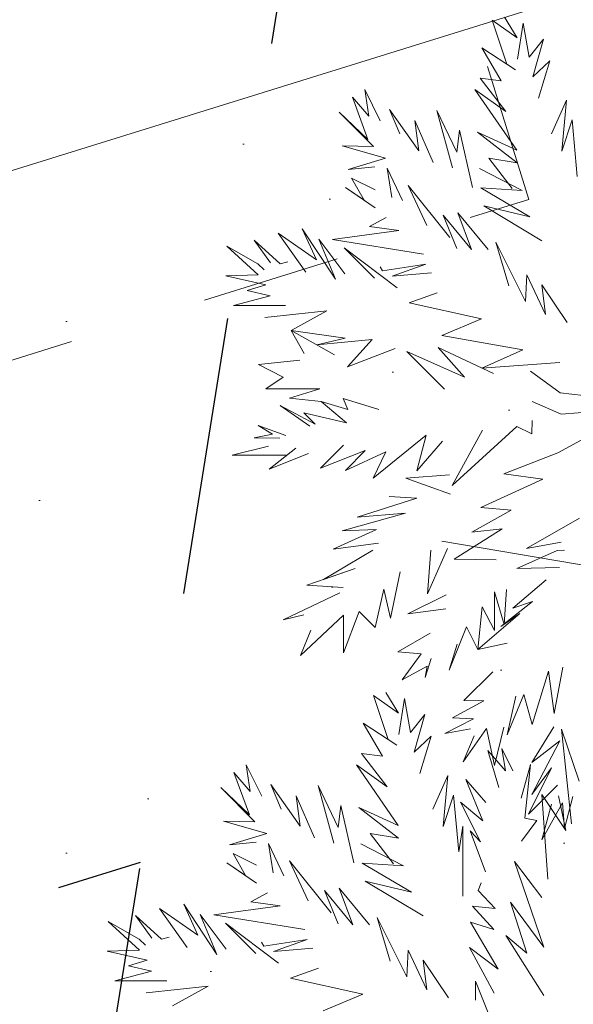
# Model space of a CAD drawing. Header units: millimetres. Extents: x 6487905018 to 6488192500, y 5882180700 to 5882375224.
# Tile 117 of 256: x 6488050880 to 6488051874, y 5882242171 to 5882243939. Entities that reach past the tile are written whole.
import ezdxf
from ezdxf.xclip import XClip

# ---------------------------------------------------------------- set-up
doc = ezdxf.new("R2010")
doc.units = ezdxf.units.MM
doc.header["$MEASUREMENT"] = 0
doc.header["$XCLIPFRAME"] = 2
for name, pattern in [('2X1', [1000, 500, -500]), ('Dashed', [600, 300, -300]), ('Przer. długie kreski', [500, 250, -250]), ('Przerywana', [2400, 1200, -1200]), ('Wipeout_Contour', [1000, 0, -1000])]:
    doc.linetypes.add(name, pattern=pattern)
for name, color, linetype, lineweight in [('0 rury osłonowe_Nr_pióra__33', 180, 'Continuous', 13), ('drzewa_Nr_pióra__154', 94, 'Continuous', 5), ('IE_Nr_pióra__114', 12, 'Continuous', 30), ('teren zielony_Nr_pióra__157', 93, 'Continuous', 0), ('Wymiarowanie_Nr_pióra__1', 7, 'Continuous', 0), ('Zamość 06.10._2_przewod_telekomunikacyjny__linia__Nr_pióra__30', 7, 'Continuous', 5), ('ZBIORNIK_Nr_pióra__81', 182, 'Continuous', 5)]:
    doc.layers.add(name, color=color, linetype=linetype, lineweight=lineweight)
for name, color, linetype in [('Mapa cyfrowa', 7, 'Continuous'), ('Wymiarowanie', 7, 'Continuous'), ('Zamość 06.10._2_Mapa cyfrowa', 7, 'Continuous')]:
    doc.layers.add(name, color=color, linetype=linetype)
doc.styles.add('GENERATED_STYLE_2', font='txt')
doc.dimstyles.new('GENERATED_STYLE__1', dxfattribs={"dimtxt": 750, "dimasz": 570, "dimexe": 0.18, "dimexo": 0, "dimgap": 0.09, "dimtad": 1, "dimlfac": 0.001, "dimzin": 0, "dimdsep": 46, "dimtxsty": 'GENERATED_STYLE_2', "dimblk": 'ARROWHEAD_11', "dimblk1": 'ARROWHEAD_11', "dimblk2": 'ARROWHEAD_11', "dimcen": 0.09, "dimclrd": 7, "dimclre": 7, "dimclrt": 7, "dimazin": 0, "dimtfac": 1, "dimtdec": 4, "dimtmove": 2, "dimatfit": 3, "dimfxl": 0, "dimtolj": 1, "dimtzin": 0, "dimarcsym": 0})

# ---------------------------------------------------------------- blocks, each defined once
blk = doc.blocks.new('Rysunek_1_2')
at = {"color": 254, "linetype": 'Wipeout_Contour', "lineweight": 0, "ltscale": 70061284114.24681}
blk.add_wipeout([(6487915525.867126, 5882181505.900702), (6488146644.289524, 5882181505.900702), (6488146644.289524, 5882373115.540435), (6488107628.768834, 5882373115.540435), (6488107628.768834, 5882320263.490532), (6488101226.436201, 5882320263.490532), (6488101226.436201, 5882373115.540435), (6487915525.867126, 5882373115.540435)], dxfattribs=at).dxf.layer = 'Zamość 06.10._2_Mapa cyfrowa'
at = {"layer": 'Zamość 06.10._2_przewod_telekomunikacyjny__linia__Nr_pióra__30', "linetype": 'Continuous', "flags": 128}
blk.add_lwpolyline([(6487979124.220844, 5882181505.900702), (6487984540, 5882184260), (6487981120, 5882190050), (6487977160, 5882201820), (6487973650.000001, 5882219670), (6488058820.000001, 5882246140), (6488075370, 5882251420), (6488098590.494104, 5882257262.406148)], dxfattribs=at)
blk = doc.blocks.new('*D75', base_point=(6488045394.921593, 5882250647.102998))
at = {"layer": 'Wymiarowanie_Nr_pióra__1', "linetype": 'Continuous'}
for points in [[(6488060230.552193, 5882248902.391357), (6488060219.134123, 5882248959.793873), (6488060186.61821, 5882249008.457375), (6488060137.954707, 5882249040.973288), (6488060080.552193, 5882249052.391357), (6488060023.149677, 5882249040.973288), (6488059974.486176, 5882249008.457375), (6488059941.970263, 5882248959.793873), (6488059930.552193, 5882248902.391357), (6488059941.970263, 5882248844.988843), (6488059974.486176, 5882248796.32534), (6488060023.149677, 5882248763.809427), (6488060080.552193, 5882248752.391357), (6488060137.954707, 5882248763.809427), (6488060186.61821, 5882248796.32534), (6488060219.134123, 5882248844.988843)], [(6488059031.653335, 5882241782.627208), (6488059020.235264, 5882241840.029723), (6488058987.719352, 5882241888.693226), (6488058939.055849, 5882241921.209138), (6488058881.653335, 5882241932.627208), (6488058824.250819, 5882241921.209138), (6488058775.587317, 5882241888.693226), (6488058743.071404, 5882241840.029723), (6488058731.653335, 5882241782.627208), (6488058743.071404, 5882241725.224693), (6488058775.587317, 5882241676.561191), (6488058824.250819, 5882241644.045279), (6488058881.653335, 5882241632.627208), (6488058939.055849, 5882241644.045279), (6488058987.719352, 5882241676.561191), (6488059020.235264, 5882241725.224693)]]:
    blk.add_hatch(color=256, dxfattribs=at).paths.add_polyline_path(points)
for p, q in [((6488060130.367934, 5882249198.226433), (6488060105.460064, 5882249050.308895)), ((6488059525.861426, 5882248995.795874), (6488059932.634655, 5882248927.299229)), ((6488060228.46973, 5882248877.483486), (6488060635.242959, 5882248808.986841)), ((6488060055.644321, 5882248754.47382), (6488058906.561206, 5882241930.544745))]:
    blk.add_line(p, q, dxfattribs=at)
blk.add_circle((6488060080.552193, 5882248902.391357), 150, dxfattribs=at)
at = {"layer": 'Wymiarowanie_Nr_pióra__1', "insert": (6488059329.541573, 5882245345.779008), "char_height": 750, "attachment_point": 7, "rotation": 80.441619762, "style": 'GENERATED_STYLE_2'}
blk.add_mtext('\\A1;{\\fArial|b1|i0|c238|p38;7,22}', dxfattribs=at)
blk = doc.blocks.new('ARROWHEAD_11')
at = {"color": 0, "linetype": 'Continuous', "lineweight": 0}
blk.add_line((0, 0), (-1, 0), dxfattribs=at)
at = {"color": 0, "linetype": 'Continuous', "lineweight": 0, "const_width": 0.25, "flags": 128}
blk.add_lwpolyline([(-0.125, 0, 1), (0.125, 0, 1)], format="xyb", close=True, dxfattribs=at)
blk = doc.blocks.new('*D76', base_point=(6488045394.921593, 5882250647.102998))
at = {"layer": 'Wymiarowanie_Nr_pióra__1', "linetype": 'Continuous'}
for points in [[(6488059031.653335, 5882241782.627208), (6488059020.235264, 5882241840.029723), (6488058987.719352, 5882241888.693226), (6488058939.055849, 5882241921.209138), (6488058881.653335, 5882241932.627208), (6488058824.250819, 5882241921.209138), (6488058775.587317, 5882241888.693226), (6488058743.071404, 5882241840.029723), (6488058731.653335, 5882241782.627208), (6488058743.071404, 5882241725.224693), (6488058775.587317, 5882241676.561191), (6488058824.250819, 5882241644.045279), (6488058881.653335, 5882241632.627208), (6488058939.055849, 5882241644.045279), (6488058987.719352, 5882241676.561191), (6488059020.235264, 5882241725.224693)], [(6488056482.518495, 5882226644.370366), (6488056471.100425, 5882226701.772881), (6488056438.584512, 5882226750.436383), (6488056389.92101, 5882226782.952296), (6488056332.518495, 5882226794.370366), (6488056275.11598, 5882226782.952296), (6488056226.452477, 5882226750.436383), (6488056193.936564, 5882226701.772881), (6488056182.518495, 5882226644.370366), (6488056193.936564, 5882226586.967852), (6488056226.452477, 5882226538.304349), (6488056275.11598, 5882226505.788436), (6488056332.518495, 5882226494.370366), (6488056389.92101, 5882226505.788436), (6488056438.584512, 5882226538.304349), (6488056471.100425, 5882226586.967852)]]:
    blk.add_hatch(color=256, dxfattribs=at).paths.add_polyline_path(points)
for p, q in [((6488058326.962568, 5882241876.031725), (6488058733.735797, 5882241807.535079)), ((6488059029.570872, 5882241757.719337), (6488059436.344101, 5882241689.222692)), ((6488058856.745463, 5882241634.70967), (6488056357.426366, 5882226792.287904)), ((6488055777.827728, 5882226737.774882), (6488056184.600957, 5882226669.278237)), ((6488056480.436032, 5882226619.462495), (6488056887.209261, 5882226550.96585)), ((6488056307.610623, 5882226496.452828), (6488056282.702753, 5882226348.535291))]:
    blk.add_line(p, q, dxfattribs=at)
for centre in [(6488058881.653335, 5882241782.627208), (6488056332.518495, 5882226644.370366)]:
    blk.add_circle(centre, 150, dxfattribs=at)
at = {"layer": 'Wymiarowanie_Nr_pióra__1', "insert": (6488057604.051624, 5882235098.808304), "char_height": 750, "attachment_point": 7, "rotation": 80.441619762, "style": 'GENERATED_STYLE_2'}
blk.add_mtext('\\A1;{\\fArial|b1|i0|c238|p38;15,35}', dxfattribs=at)

msp = doc.modelspace()

# ---------------------------------------------------------------- block references
at = {"layer": 'Mapa cyfrowa', "color": 22, "linetype": 'Continuous', "lineweight": 5}
ref = msp.add_blockref('Rysunek_1_2', (0, 0), dxfattribs=at)
XClip(ref).set_block_clipping_path([(6487915525.8671264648, 5882181505.9007024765), (6488146644.2895231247, 5882181505.9007024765), (6488146644.2895231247, 5882373115.5404348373), (6488107628.7688331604, 5882373115.5404348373), (6488107628.7688331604, 5882320263.4905319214), (6488101226.4362001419, 5882320263.4905319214), (6488101226.4362001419, 5882373115.5404348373), (6487915525.8671264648, 5882373115.5404348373)])

# ---------------------------------------------------------------- next in the draw order: hatches: boundary and pattern name
at = {"layer": 'teren zielony_Nr_pióra__157', "linetype": 'Continuous'}
h = msp.add_hatch(dxfattribs=at)
h.set_pattern_fill('płyty_kamienne', color=256, style=0, pattern_type=2)
h.set_pattern_definition([(45, (6488045394.9, 5882252147.1), (-477.297, 477.297), [0, -450, 0, -675]), (110, (6488046894.9, 5882252147.1), (634.293, 230.864), [0, -330, 0, -570])])
h.paths.add_polyline_path([(6488047566.699059, 5882255932.5327), (6488045555.029326, 5882243354.950158), (6488046140.947524, 5882232527.375745, 0.2070569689), (6488048206.599371, 5882228254.370432, 0.0243137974), (6488049407.91275, 5882227454.239101, 0.0023663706), (6488049528.889167, 5882227382.669014), (6488050419.958063, 5882227639.987889), (6488050422.409745, 5882227655.31354), (6488050730.000001, 5882229610.000001), (6488051058.251553, 5882231630.009551), (6488051118.989788, 5882232009.688929), (6488053911.431513, 5882249465.456784), (6488055989.23284, 5882262453.952582), (6488056194.365236, 5882263736.503895), (6488052143.069927, 5882263733.65154), (6488050824.942152, 5882255492.308228, 0.0532631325)])

# ---------------------------------------------------------------- next in the draw order: linework, layer by layer
at = {"layer": '0 rury osłonowe_Nr_pióra__33', "linetype": 'Przer. długie kreski', "flags": 128}
for points in [[(6488051794.391879, 5882243616.175745), (6488051601.480252, 5882244236.889129)], [(6487976726.050961, 5882220285.672234), (6488051794.391879, 5882243616.175745)]]:
    msp.add_lwpolyline(points, dxfattribs=at)
at = {"layer": 'drzewa_Nr_pióra__154', "linetype": 'Continuous'}
for p, q in [((6488051755.034139, 5882243859.156638), (6488051728.789468, 5882243937.817929)), ((6488051728.789468, 5882243937.817929), (6488051773.572745, 5882243906.007877)), ((6488051773.572745, 5882243906.007877), (6488051750.787829, 5882243943.493839)), ((6488051750.787829, 5882243943.493839), (6488051773.572745, 5882243906.007877)), ((6488051774.199146, 5882243868.151797), (6488051784.318652, 5882243932.397126)), ((6488051784.318652, 5882243932.397126), (6488051795.069669, 5882243871.448705)), ((6488051795.069669, 5882243871.448705), (6488051821.000349, 5882243904.03272)), ((6488051821.000349, 5882243904.03272), (6488051801.370328, 5882243836.490589)), ((6488051744.896391, 5882243829.210843), (6488051710.237503, 5882243888.432319)), ((6488051710.237503, 5882243888.432319), (6488051770.766296, 5882243848.875295)), ((6488051801.370328, 5882243836.490589), (6488051831.92063, 5882243865.031717)), ((6488051831.92063, 5882243865.031717), (6488051812.073208, 5882243797.880003)), ((6488051753.325197, 5882243774.154383), (6488051707.117423, 5882243833.830915)), ((6488051707.117423, 5882243833.830915), (6488051744.896391, 5882243829.210843)), ((6488051507.27937, 5882243765.567212), (6488051499.632092, 5882243813.550395)), ((6488051499.632092, 5882243813.550395), (6488051527.712813, 5882243757.388952)), ((6488051772.639106, 5882243704.347589), (6488051697.757182, 5882243813.550395)), ((6488051697.757182, 5882243813.550395), (6488051753.325197, 5882243774.154383)), ((6488051505.560658, 5882243723.848884), (6488051477.791531, 5882243799.510035)), ((6488051477.791531, 5882243799.510035), (6488051507.27937, 5882243765.567212)), ((6488051835.040709, 5882243733.988351), (6488051862.141557, 5882243794.593493)), ((6488051862.141557, 5882243794.593493), (6488051853.76119, 5882243702.787549)), ((6488051515.426137, 5882243711.291957), (6488051454.059835, 5882243772.658258)), ((6488051454.059835, 5882243772.658258), (6488051505.560658, 5882243723.848884)), ((6488051562.992436, 5882243733.733861), (6488051544.297769, 5882243777.904945)), ((6488051544.297769, 5882243777.904945), (6488051596.70581, 5882243703.612466)), ((6488051657.19614, 5882243673.146788), (6488051629.115418, 5882243776.109433)), ((6488051629.115418, 5882243776.109433), (6488051665.241206, 5882243700.968099)), ((6488051596.70581, 5882243703.612466), (6488051589.921463, 5882243757.960535)), ((6488051589.921463, 5882243757.960535), (6488051622.875258, 5882243682.507029)), ((6488051853.76119, 5882243702.787549), (6488051872.196469, 5882243758.962936)), ((6488051872.196469, 5882243758.962936), (6488051881.543428, 5882243657.244124)), ((6488051665.241206, 5882243700.968099), (6488051669.676461, 5882243740.228511)), ((6488051669.676461, 5882243740.228511), (6488051693.077062, 5882243637.265866)), ((6488051773.392093, 5882243681.921267), (6488051701.979798, 5882243736.854267)), ((6488051701.979798, 5882243736.854267), (6488051772.639106, 5882243704.347589)), ((6488051536.929926, 5882243690.143124), (6488051459.07105, 5882243712.14779)), ((6488051459.07105, 5882243712.14779), (6488051515.426137, 5882243711.291957)), ((6488051469.991331, 5882243670.026708), (6488051536.929926, 5882243690.143124)), ((6488051764.713176, 5882243635.942472), (6488051722.587672, 5882243690.025621)), ((6488051722.587672, 5882243690.025621), (6488051773.392093, 5882243681.921267)), ((6488051517.606915, 5882243674.8827), (6488051469.991331, 5882243670.026708)), ((6488051548.528116, 5882243619.685621), (6488051539.720042, 5882243672.075898)), ((6488051539.720042, 5882243672.075898), (6488051567.397453, 5882243613.954815)), ((6488051782.705943, 5882243631.903713), (6488051705.782625, 5882243671.721808)), ((6488051498.569295, 5882243614.682742), (6488051476.231491, 5882243654.426307)), ((6488051476.231491, 5882243654.426307), (6488051518.227732, 5882243633.545867)), ((6488051518.295586, 5882243601.288066), (6488051465.311211, 5882243637.265866)), ((6488051465.311211, 5882243637.265866), (6488051498.569295, 5882243614.682742)), ((6488051611.316504, 5882243569.432262), (6488051577.709217, 5882243641.306774)), ((6488051577.709217, 5882243641.306774), (6488051652.651185, 5882243547.743662)), ((6488051796.535298, 5882243585.137453), (6488051708.417562, 5882243636.892143)), ((6488051708.417562, 5882243636.892143), (6488051782.705943, 5882243631.903713)), ((6488051817.880268, 5882243542.103421), (6488051713.357583, 5882243604.505024)), ((6488051713.357583, 5882243604.505024), (6488051796.535298, 5882243585.137453)), ((6488051508.217474, 5882243567.764176), (6488051538.248246, 5882243583.494581)), ((6488051691.517022, 5882243526.50302), (6488051640.542423, 5882243587.79572)), ((6488051640.542423, 5882243587.79572), (6488051664.996341, 5882243528.06306)), ((6488051721.292949, 5882243526.293111), (6488051666.951552, 5882243592.074801)), ((6488051666.951552, 5882243592.074801), (6488051691.517022, 5882243526.50302)), ((6488051413.228026, 5882243507.58261), (6488051387.621215, 5882243563.423968)), ((6488051387.621215, 5882243563.423968), (6488051446.902738, 5882243472.941644)), ((6488051441.598601, 5882243544.287477), (6488051561.128834, 5882243560.613993)), ((6488051561.128834, 5882243560.613993), (6488051508.217474, 5882243567.764176)), ((6488051330.628966, 5882243502.333614), (6488051300.988205, 5882243542.894657)), ((6488051300.988205, 5882243542.894657), (6488051347.690509, 5882243500.772733)), ((6488051393.861375, 5882243485.421965), (6488051343.940092, 5882243555.623769)), ((6488051343.940092, 5882243555.623769), (6488051413.228026, 5882243507.58261)), ((6488051446.902738, 5882243472.941644), (6488051417.261976, 5882243544.703487)), ((6488051417.261976, 5882243544.703487), (6488051464.063178, 5882243482.301885)), ((6488051605.459972, 5882243517.712891), (6488051441.598601, 5882243544.287477)), ((6488051308.033678, 5882243480.965371), (6488051251.897728, 5882243532.223167)), ((6488051251.897728, 5882243532.223167), (6488051307.882556, 5882243500.58396)), ((6488051517.104541, 5882243474.501684), (6488051462.503139, 5882243529.103087)), ((6488051462.503139, 5882243529.103087), (6488051557.665584, 5882243457.341244)), ((6488051788.239507, 5882243432.900616), (6488051735.276099, 5882243539.602029)), ((6488051735.276099, 5882243539.602029), (6488051758.598745, 5882243460.981337)), ((6488051307.882556, 5882243500.58396), (6488051318.992758, 5882243489.578632)), ((6488051347.690509, 5882243500.772733), (6488051361.542939, 5882243504.246141)), ((6488051531.536631, 5882243487.71145), (6488051527.170998, 5882243495.192289)), ((6488051527.170998, 5882243495.192289), (6488051531.536631, 5882243487.71145)), ((6488051609.336575, 5882243499.831726), (6488051531.536631, 5882243487.71145)), ((6488051549.018182, 5882243478.470373), (6488051609.336575, 5882243499.831726)), ((6488051250.337687, 5882243479.181805), (6488051308.033678, 5882243480.965371)), ((6488051321.964393, 5882243462.715903), (6488051250.337687, 5882243479.181805)), ((6488051619.838787, 5882243484.522652), (6488051549.018182, 5882243478.470373)), ((6488051790.895116, 5882243480.703935), (6488051788.239507, 5882243432.900616)), ((6488051824.120429, 5882243409.500014), (6488051790.895116, 5882243480.703935)), ((6488051288.483755, 5882243452.583063), (6488051321.964393, 5882243462.715903)), ((6488051329.865545, 5882243443.051248), (6488051288.483755, 5882243452.583063)), ((6488051863.12143, 5882243395.459654), (6488051817.536438, 5882243462.80199)), ((6488051817.536438, 5882243462.80199), (6488051824.120429, 5882243409.500014)), ((6488051263.77272, 5882243425.775835), (6488051329.865545, 5882243443.051248)), ((6488051579.719312, 5882243430.48065), (6488051629.696151, 5882243448.589243)), ((6488051357.347955, 5882243425.775835), (6488051263.77272, 5882243425.775835)), ((6488051709.45535, 5882243401.560471), (6488051579.719312, 5882243430.48065)), ((6488051431.700428, 5882243416.256532), (6488051320.539491, 5882243404.299881)), ((6488051367.340693, 5882243380.89928), (6488051431.700428, 5882243416.256532)), ((6488051638.163651, 5882243372.059052), (6488051709.45535, 5882243401.560471)), ((6488051464.447395, 5882243367.122892), (6488051367.340693, 5882243380.89928)), ((6488051391.197379, 5882243339.252673), (6488051367.340693, 5882243380.89928)), ((6488051367.340693, 5882243380.89928), (6488051445.587149, 5882243337.254935)), ((6488051413.778978, 5882243355.124565), (6488051464.447395, 5882243367.122892)), ((6488051513.139566, 5882243364.81986), (6488051413.778978, 5882243355.124565)), ((6488051468.743299, 5882243315.377596), (6488051513.139566, 5882243364.81986)), ((6488051783.814754, 5882243345.950942), (6488051638.163651, 5882243372.059052)), ((6488051554.135904, 5882243348.408151), (6488051468.743299, 5882243315.377596)), ((6488051678.910506, 5882243296.976432), (6488051631.798688, 5882243350.355775)), ((6488051631.798688, 5882243350.355775), (6488051730.827489, 5882243303.514244)), ((6488051710.062948, 5882243313.336062), (6488051783.814754, 5882243345.950942)), ((6488051642.718968, 5882243275.473851), (6488051575.281812, 5882243342.911007)), ((6488051575.281812, 5882243342.911007), (6488051678.910506, 5882243296.976432)), ((6488051308.701875, 5882243320.042058), (6488051383.011017, 5882243327.791916)), ((6488051353.084443, 5882243296.886742), (6488051308.701875, 5882243320.042058)), ((6488051850.085673, 5882243323.618935), (6488051710.062948, 5882243313.336062)), ((6488051322.180621, 5882243275.998173), (6488051353.084443, 5882243296.886742)), ((6488051850.64111, 5882243269.096407), (6488051797.599748, 5882243308.097409)), ((6488051419.056884, 5882243275.998173), (6488051322.180621, 5882243275.998173)), ((6488051364.863317, 5882243259.387699), (6488051419.056884, 5882243275.998173)), ((6488051421.186054, 5882243253.539398), (6488051364.863317, 5882243259.387699)), ((6488051469.148188, 5882243238.751033), (6488051460.909297, 5882243258.956204)), ((6488051460.909297, 5882243258.956204), (6488051525.008166, 5882243239.094583)), ((6488051967.644116, 5882243255.056046), (6488051850.64111, 5882243269.096407)), ((6488051401.324433, 5882243209.302151), (6488051348.059175, 5882243246.316991)), ((6488051348.059175, 5882243246.316991), (6488051410.945135, 5882243212.354911)), ((6488051466.731306, 5882243214.960088), (6488051421.186054, 5882243253.539398)), ((6488051421.186054, 5882243253.539398), (6488051469.148188, 5882243238.751033)), ((6488051852.712704, 5882243230.418977), (6488051800.719828, 5882243253.496006)), ((6488051410.945135, 5882243212.354911), (6488051390.368752, 5882243232.935055)), ((6488051390.368752, 5882243232.935055), (6488051466.731306, 5882243214.960088)), ((6488051962.963996, 5882243239.455646), (6488051852.712704, 5882243230.418977)), ((6488051333.929575, 5882243194.966043), (6488051308.335933, 5882243210.204952)), ((6488051308.335933, 5882243210.204952), (6488051357.989986, 5882243192.148932)), ((6488051656.759329, 5882243102.309402), (6488051772.726455, 5882243208.218353)), ((6488051772.726455, 5882243208.218353), (6488051799.696421, 5882243195.159264)), ((6488051799.696421, 5882243195.159264), (6488051800.283016, 5882243219.312408)), ((6488051846.272998, 5882243160.933628), (6488051951.467508, 5882243218.39384)), ((6488051301.084636, 5882243188.18383), (6488051333.929575, 5882243194.966043)), ((6488051347.252604, 5882243187.621302), (6488051301.084636, 5882243188.18383)), ((6488051515.077355, 5882243115.41085), (6488051609.871458, 5882243193.051733)), ((6488051609.871458, 5882243193.051733), (6488051593.479564, 5882243129.011407)), ((6488051711.360732, 5882243202.151967), (6488051656.759329, 5882243102.309402)), ((6488051261.526263, 5882243156.915757), (6488051326.838862, 5882243173.314198)), ((6488051376.046006, 5882243169.578908), (6488051328.197555, 5882243131.661267)), ((6488051461.812099, 5882243174.995714), (6488051420.43571, 5882243133.619326)), ((6488051593.479564, 5882243129.011407), (6488051639.66389, 5882243182.218122)), ((6488051360.066316, 5882243156.915757), (6488051261.526263, 5882243156.915757)), ((6488051328.197555, 5882243131.661267), (6488051398.803319, 5882243160.01566)), ((6488051420.43571, 5882243133.619326), (6488051500.709018, 5882243165.074598)), ((6488051500.709018, 5882243165.074598), (6488051465.005293, 5882243129.370873)), ((6488051465.005293, 5882243129.370873), (6488051537.483358, 5882243163.039817)), ((6488051537.483358, 5882243163.039817), (6488051515.077355, 5882243115.41085)), ((6488051846.272998, 5882243160.933628), (6488051749.550513, 5882243123.492666)), ((6488051573.644445, 5882243115.923251), (6488051652.141562, 5882243121.443949)), ((6488051653.953721, 5882243086.733113), (6488051573.644445, 5882243115.923251)), ((6488051749.550513, 5882243123.492666), (6488051819.752316, 5882243114.132425)), ((6488051819.752316, 5882243114.132425), (6488051708.34516, 5882243063.072149)), ((6488051593.075297, 5882243079.93379), (6488051543.625222, 5882243082.931624)), ((6488051485.90374, 5882243045.490663), (6488051593.075297, 5882243079.93379)), ((6488051708.34516, 5882243063.072149), (6488051762.882868, 5882243058.062876)), ((6488051459.214541, 5882243021.263182), (6488051572.883898, 5882243052.664375)), ((6488051572.883898, 5882243052.664375), (6488051485.90374, 5882243045.490663)), ((6488051762.882868, 5882243058.062876), (6488051691.82903, 5882243018.969981)), ((6488051790.111555, 5882242989.32922), (6488051885.274, 5882243043.930622)), ((6488051442.988776, 5882242988.197748), (6488051520.63718, 5882243023.566426)), ((6488051520.63718, 5882243023.566426), (6488051459.214541, 5882243021.263182)), ((6488051746.631493, 5882243024.583553), (6488051660.552474, 5882242970.364083)), ((6488051691.82903, 5882243018.969981), (6488051746.631493, 5882243024.583553)), ((6488051524.361815, 5882242998.798605), (6488051442.988776, 5882242988.197748)), ((6488051852.44111, 5882243000.756457), (6488051790.111555, 5882242989.32922)), ((6488051425.349916, 5882242933.961849), (6488051513.984461, 5882242986.209139)), ((6488051612.465931, 5882242908.098209), (6488051648.147908, 5882242989.32922)), ((6488051618.507146, 5882242986.209139), (6488051612.465931, 5882242908.098209)), ((6488051772.977919, 5882242953.739599), (6488051845.148108, 5882242985.909314)), ((6488051845.148108, 5882242985.909314), (6488051858.300712, 5882242986.69838)), ((6488051660.552474, 5882242970.364083), (6488051735.510152, 5882242969.048698)), ((6488051395.421415, 5882242923.807536), (6488051482.783659, 5882242953.448298)), ((6488051482.783659, 5882242953.448298), (6488051425.349916, 5882242933.961849)), ((6488051545.858926, 5882242864.234844), (6488051563.252286, 5882242947.715893)), ((6488051849.582747, 5882242955.377739), (6488051772.977919, 5882242953.739599)), ((6488051460.943098, 5882242919.127416), (6488051395.421415, 5882242923.807536)), ((6488051765.582787, 5882242882.453384), (6488051825.69694, 5882242933.168492)), ((6488051353.300333, 5882242861.405932), (6488051454.702938, 5882242909.767176)), ((6488051518.664581, 5882242847.365572), (6488051534.233604, 5882242916.348345)), ((6488051534.233604, 5882242916.348345), (6488051545.858926, 5882242864.234844)), ((6488051646.083003, 5882242905.973807), (6488051577.398067, 5882242872.05803)), ((6488051732.668319, 5882242842.078222), (6488051732.668319, 5882242911.327215)), ((6488051732.668319, 5882242911.327215), (6488051750.389295, 5882242852.764421)), ((6488051750.389295, 5882242852.764421), (6488051754.501157, 5882242915.569776)), ((6488051743.994116, 5882242849.450079), (6488051801.140136, 5882242894.351823)), ((6488051801.140136, 5882242894.351823), (6488051765.582787, 5882242882.453384)), ((6488051390.564831, 5882242870.507323), (6488051353.300333, 5882242861.405932)), ((6488051384.501134, 5882242797.444289), (6488051461.457675, 5882242869.787475)), ((6488051461.457675, 5882242802.12441), (6488051489.883544, 5882242876.354767)), ((6488051461.457675, 5882242869.787475), (6488051461.457675, 5882242802.12441)), ((6488051489.883544, 5882242876.354767), (6488051518.664581, 5882242847.365572)), ((6488051577.398067, 5882242872.05803), (6488051645.452375, 5882242880.884593)), ((6488051702.74931, 5882242808.36457), (6488051710.549511, 5882242884.806534)), ((6488051702.74931, 5882242808.36457), (6488051778.454302, 5882242872.784171)), ((6488051710.549511, 5882242884.806534), (6488051732.668319, 5882242842.078222)), ((6488051778.454302, 5882242872.784171), (6488051743.994116, 5882242849.450079)), ((6488051402.762164, 5882242842.838437), (6488051384.501134, 5882242797.444289)), ((6488051617.247018, 5882242837.362323), (6488051559.225623, 5882242803.68445)), ((6488051651.267988, 5882242770.923608), (6488051682.468789, 5882242848.925612)), ((6488051682.468789, 5882242848.925612), (6488051702.74931, 5882242808.36457)), ((6488051665.688914, 5882242817.546567), (6488051651.267988, 5882242770.923608)), ((6488051755.790673, 5882242819.284851), (6488051702.74931, 5882242808.36457)), ((6488051559.225623, 5882242803.68445), (6488051600.899092, 5882242800.090357)), ((6488051600.899092, 5882242800.090357), (6488051567.025824, 5882242753.763167)), ((6488051608.498292, 5882242757.746741), (6488051619.300084, 5882242792.113651)), ((6488051567.025824, 5882242753.763167), (6488051611.549403, 5882242777.887183)), ((6488051611.549403, 5882242777.887183), (6488051608.498292, 5882242757.746741)), ((6488051677.78867, 5882242716.322206), (6488051729.556364, 5882242768.266948)), ((6488051800.162167, 5882242673.648157), (6488051829.751681, 5882242768.902886)), ((6488051829.751681, 5882242768.902886), (6488051840.032838, 5882242692.921604)), ((6488051840.032838, 5882242692.921604), (6488051855.424479, 5882242776.537824)), ((6488051560.465574, 5882242693.509817), (6488051537.680659, 5882242730.995779)), ((6488051537.680659, 5882242730.995779), (6488051560.465574, 5882242693.509817)), ((6488051755.304225, 5882242654.852365), (6488051785.6975, 5882242727.195976)), ((6488051785.6975, 5882242727.195976), (6488051800.162167, 5882242673.648157)), ((6488051541.926968, 5882242646.658578), (6488051515.682297, 5882242725.319869)), ((6488051515.682297, 5882242725.319869), (6488051560.465574, 5882242693.509817)), ((6488051561.091975, 5882242655.653737), (6488051571.211481, 5882242719.899066)), ((6488051571.211481, 5882242719.899066), (6488051581.962498, 5882242658.950644)), ((6488051657.508148, 5882242685.121404), (6488051713.747736, 5882242716.159278)), ((6488051713.747736, 5882242716.159278), (6488051677.78867, 5882242716.322206)), ((6488051771.391074, 5882242724.122406), (6488051755.304225, 5882242654.852365)), ((6488051531.789221, 5882242616.712783), (6488051497.130332, 5882242675.934258)), ((6488051497.130332, 5882242675.934258), (6488051557.659125, 5882242636.377234)), ((6488051581.962498, 5882242658.950644), (6488051607.893178, 5882242691.534659)), ((6488051607.893178, 5882242691.534659), (6488051588.263158, 5882242623.992529)), ((6488051643.467788, 5882242657.040683), (6488051695.058353, 5882242683.839141)), ((6488051695.058353, 5882242683.839141), (6488051657.508148, 5882242685.121404)), ((6488051689.885658, 5882242665.718714), (6488051643.467788, 5882242657.040683)), ((6488051676.626304, 5882242606.29277), (6488051718.5207, 5882242666.004013)), ((6488051718.5207, 5882242666.004013), (6488051732.52774, 5882242599.792603)), ((6488051732.52774, 5882242599.792603), (6488051749.391752, 5882242668.504597)), ((6488051839.32464, 5882242669.045181), (6488051799.814116, 5882242605.322051)), ((6488051871.117585, 5882242494.91911), (6488051852.917117, 5882242665.223486)), ((6488051852.917117, 5882242665.223486), (6488051884.825144, 5882242571.914553)), ((6488051588.263158, 5882242623.992529), (6488051618.813458, 5882242652.533657)), ((6488051618.813458, 5882242652.533657), (6488051598.966037, 5882242585.381943)), ((6488051696.366284, 5882242653.214036), (6488051676.626304, 5882242606.29277)), ((6488051850.070657, 5882242644.089823), (6488051799.72553, 5882242547.675495)), ((6488051799.814116, 5882242605.322051), (6488051850.070657, 5882242644.089823)), ((6488051540.218026, 5882242561.656322), (6488051494.010252, 5882242621.332855)), ((6488051494.010252, 5882242621.332855), (6488051531.789221, 5882242616.712783)), ((6488051740.506406, 5882242560.172979), (6488051720.988382, 5882242626.931433)), ((6488051720.988382, 5882242626.931433), (6488051752.743252, 5882242590.001307)), ((6488051752.743252, 5882242590.001307), (6488051746.125898, 5882242630.613855)), ((6488051746.125898, 5882242630.613855), (6488051765.457226, 5882242590.132054)), ((6488051292.453487, 5882242511.350823), (6488051264.684361, 5882242587.011974)), ((6488051264.684361, 5882242587.011974), (6488051294.172199, 5882242553.069152)), ((6488051294.172199, 5882242553.069152), (6488051286.524921, 5882242601.052335)), ((6488051286.524921, 5882242601.052335), (6488051314.605643, 5882242544.890892)), ((6488051559.531936, 5882242491.849529), (6488051484.650012, 5882242601.052335)), ((6488051484.650012, 5882242601.052335), (6488051540.218026, 5882242561.656322)), ((6488051780.45651, 5882242541.297925), (6488051797.429131, 5882242601.402076)), ((6488051797.429131, 5882242601.402076), (6488051787.176734, 5882242505.065949)), ((6488051835.234508, 5882242595.611827), (6488051793.668447, 5882242512.518569)), ((6488051799.72553, 5882242547.675495), (6488051835.234508, 5882242595.611827)), ((6488051621.933538, 5882242521.490291), (6488051649.034386, 5882242582.095432)), ((6488051649.034386, 5882242582.095432), (6488051640.654019, 5882242490.289489)), ((6488051711.974956, 5882242500.392393), (6488051681.215061, 5882242574.531653)), ((6488051681.215061, 5882242574.531653), (6488051717.328089, 5882242533.123005)), ((6488051302.318966, 5882242498.793897), (6488051240.952664, 5882242560.160198)), ((6488051240.952664, 5882242560.160198), (6488051292.453487, 5882242511.350823)), ((6488051349.885266, 5882242521.235801), (6488051331.190598, 5882242565.406885)), ((6488051331.190598, 5882242565.406885), (6488051383.598639, 5882242491.114406)), ((6488051444.088969, 5882242460.648727), (6488051416.008248, 5882242563.611373)), ((6488051416.008248, 5882242563.611373), (6488051452.134035, 5882242488.470038)), ((6488051793.668447, 5882242512.518569), (6488051845.92979, 5882242564.779912)), ((6488051383.598639, 5882242491.114406), (6488051376.814293, 5882242545.462475)), ((6488051376.814293, 5882242545.462475), (6488051409.768087, 5882242470.008968)), ((6488051640.654019, 5882242490.289489), (6488051659.089298, 5882242546.464876)), ((6488051659.089298, 5882242546.464876), (6488051668.436257, 5882242444.746064)), ((6488051707.388506, 5882242462.68068), (6488051671.641076, 5882242534.011154)), ((6488051671.641076, 5882242534.011154), (6488051711.974956, 5882242500.392393)), ((6488051828.809366, 5882242395.853015), (6488051817.779668, 5882242547.467032)), ((6488051817.779668, 5882242547.467032), (6488051861.082116, 5882242482.937431)), ((6488051818.069938, 5882242466.14917), (6488051855.073501, 5882242532.808963)), ((6488051861.082116, 5882242482.937431), (6488051847.97172, 5882242545.361917)), ((6488051847.97172, 5882242545.361917), (6488051861.082116, 5882242482.937431)), ((6488051855.073501, 5882242532.808963), (6488051858.63098, 5882242486.42969)), ((6488051858.63098, 5882242486.42969), (6488051873.673887, 5882242544.177883)), ((6488051452.134035, 5882242488.470038), (6488051456.56929, 5882242527.730451)), ((6488051456.56929, 5882242527.730451), (6488051479.969892, 5882242424.767806)), ((6488051560.284922, 5882242469.423206), (6488051488.872627, 5882242524.356207)), ((6488051488.872627, 5882242524.356207), (6488051559.531936, 5882242491.849529)), ((6488051835.244625, 5882242530.273692), (6488051818.069938, 5882242466.14917)), ((6488051323.822756, 5882242477.645063), (6488051245.96388, 5882242499.64973)), ((6488051245.96388, 5882242499.64973), (6488051302.318966, 5882242498.793897)), ((6488051808.68815, 5882242500.868964), (6488051781.057627, 5882242463.768807)), ((6488051787.176734, 5882242505.065949), (6488051808.68815, 5882242500.868964)), ((6488051668.436257, 5882242444.746064), (6488051675.844766, 5882242490.703616)), ((6488051675.844766, 5882242490.703616), (6488051675.844766, 5882242365.486282)), ((6488051716.330942, 5882242408.88413), (6488051689.015262, 5882242482.489288)), ((6488051689.015262, 5882242482.489288), (6488051707.388506, 5882242462.68068)), ((6488051256.88416, 5882242457.528647), (6488051323.822756, 5882242477.645063)), ((6488051304.499744, 5882242462.384641), (6488051256.88416, 5882242457.528647)), ((6488051551.606006, 5882242423.444411), (6488051509.480501, 5882242477.527561)), ((6488051509.480501, 5882242477.527561), (6488051560.284922, 5882242469.423206)), ((6488051335.420945, 5882242407.187561), (6488051326.612872, 5882242459.577838)), ((6488051326.612872, 5882242459.577838), (6488051354.290282, 5882242401.456755)), ((6488051569.598772, 5882242419.405653), (6488051492.675455, 5882242459.223748)), ((6488051285.462124, 5882242402.184682), (6488051263.12432, 5882242441.928246)), ((6488051263.12432, 5882242441.928246), (6488051305.120561, 5882242421.047807)), ((6488051398.209332, 5882242356.934202), (6488051364.602046, 5882242428.808714)), ((6488051364.602046, 5882242428.808714), (6488051439.544014, 5882242335.245602)), ((6488051821.196302, 5882242273.653425), (6488051768.938643, 5882242427.267214)), ((6488051768.938643, 5882242427.267214), (6488051818.076222, 5882242362.57571)), ((6488051305.188416, 5882242388.790006), (6488051252.20404, 5882242424.767806)), ((6488051252.20404, 5882242424.767806), (6488051285.462124, 5882242402.184682)), ((6488051583.428127, 5882242372.639393), (6488051495.310391, 5882242424.394083)), ((6488051495.310391, 5882242424.394083), (6488051569.598772, 5882242419.405653)), ((6488051604.773098, 5882242329.605361), (6488051500.250412, 5882242392.006964)), ((6488051500.250412, 5882242392.006964), (6488051583.428127, 5882242372.639393)), ((6488051478.409851, 5882242314.00496), (6488051427.435252, 5882242375.29766)), ((6488051427.435252, 5882242375.29766), (6488051451.88917, 5882242315.565)), ((6488051508.185778, 5882242313.795051), (6488051453.844381, 5882242379.576741)), ((6488051453.844381, 5882242379.576741), (6488051478.409851, 5882242314.00496)), ((6488051708.890855, 5882242389.078144), (6488051703.737659, 5882242375.360009)), ((6488051703.737659, 5882242375.360009), (6488051734.248237, 5882242343.068793)), ((6488051295.110304, 5882242355.266116), (6488051325.141075, 5882242370.996521)), ((6488051180.754204, 5882242272.923904), (6488051130.832921, 5882242343.125709)), ((6488051130.832921, 5882242343.125709), (6488051200.120856, 5882242295.08455)), ((6488051200.120856, 5882242295.08455), (6488051174.514044, 5882242350.925908)), ((6488051174.514044, 5882242350.925908), (6488051233.795567, 5882242260.443583)), ((6488051228.49143, 5882242331.789417), (6488051348.021663, 5882242348.115932)), ((6488051348.021663, 5882242348.115932), (6488051295.110304, 5882242355.266116)), ((6488051734.248237, 5882242343.068793), (6488051693.225036, 5882242347.37474)), ((6488051693.225036, 5882242347.37474), (6488051731.803749, 5882242305.398237)), ((6488051790.672317, 5882242263.173191), (6488051761.682787, 5882242354.65255)), ((6488051761.682787, 5882242354.65255), (6488051821.196302, 5882242273.653425)), ((6488051117.521795, 5882242289.835555), (6488051087.881034, 5882242330.396597)), ((6488051087.881034, 5882242330.396597), (6488051134.583339, 5882242288.274673)), ((6488051233.795567, 5882242260.443583), (6488051204.154805, 5882242332.205427)), ((6488051204.154805, 5882242332.205427), (6488051250.956008, 5882242269.803824)), ((6488051392.352802, 5882242305.21483), (6488051228.49143, 5882242331.789417)), ((6488051575.132337, 5882242220.402555), (6488051522.168928, 5882242327.103969)), ((6488051522.168928, 5882242327.103969), (6488051545.491574, 5882242248.483276)), ((6488051094.926508, 5882242268.467311), (6488051038.790557, 5882242319.725107)), ((6488051038.790557, 5882242319.725107), (6488051094.775385, 5882242288.085899)), ((6488051303.997371, 5882242262.003624), (6488051249.395967, 5882242316.605027)), ((6488051249.395967, 5882242316.605027), (6488051344.558413, 5882242244.843184)), ((6488051731.803749, 5882242305.398237), (6488051689.516939, 5882242318.534468)), ((6488051689.516939, 5882242318.534468), (6488051739.438221, 5882242234.292304)), ((6488051094.775385, 5882242288.085899), (6488051105.885587, 5882242277.080572)), ((6488051134.583339, 5882242288.274673), (6488051148.435768, 5882242291.748081)), ((6488051396.229403, 5882242287.333667), (6488051318.42946, 5882242275.21339)), ((6488051335.911012, 5882242265.972313), (6488051396.229403, 5882242287.333667)), ((6488051821.527427, 5882242186.875411), (6488051753.188545, 5882242294.484476)), ((6488051753.188545, 5882242294.484476), (6488051790.672317, 5882242263.173191)), ((6488051037.230516, 5882242266.683744), (6488051094.926508, 5882242268.467311)), ((6488051318.42946, 5882242275.21339), (6488051314.063828, 5882242282.694229)), ((6488051314.063828, 5882242282.694229), (6488051318.42946, 5882242275.21339)), ((6488051406.731616, 5882242272.024591), (6488051335.911012, 5882242265.972313)), ((6488051577.787946, 5882242268.205874), (6488051575.132337, 5882242220.402555)), ((6488051611.013258, 5882242197.001954), (6488051577.787946, 5882242268.205874)), ((6488051739.438221, 5882242234.292304), (6488051687.956899, 5882242273.293305)), ((6488051687.956899, 5882242273.293305), (6488051732.047338, 5882242190.873904)), ((6488051108.857223, 5882242250.217843), (6488051037.230516, 5882242266.683744)), ((6488051075.376585, 5882242240.085003), (6488051108.857223, 5882242250.217843)), ((6488051650.01426, 5882242182.961594), (6488051604.429267, 5882242250.303929)), ((6488051604.429267, 5882242250.303929), (6488051611.013258, 5882242197.001954)), ((6488051116.758374, 5882242230.553187), (6488051075.376585, 5882242240.085003)), ((6488051366.612141, 5882242217.98259), (6488051416.58898, 5882242236.091183)), ((6488051050.66555, 5882242213.277775), (6488051116.758374, 5882242230.553187)), ((6488051496.348179, 5882242189.06241), (6488051366.612141, 5882242217.98259)), ((6488051144.240784, 5882242213.277775), (6488051050.66555, 5882242213.277775)), ((6488051218.593257, 5882242203.758471), (6488051107.432321, 5882242191.801821)), ((6488051154.233522, 5882242168.401219), (6488051218.593257, 5882242203.758471)), ((6488051698.641755, 5882242212.80948), (6488051698.375503, 5882242178.281473)), ((6488051746.619347, 5882242092.442179), (6488051698.641755, 5882242212.80948)), ((6488051425.05648, 5882242159.560992), (6488051496.348179, 5882242189.06241))]:
    msp.add_line(p, q, dxfattribs=at)
at = {"layer": 'IE_Nr_pióra__114', "linetype": '2X1'}
for p, q in [((6488051411.1074, 5882244389.687685), (6488050439.069587, 5882238313.404606)), ((6488046171.868183, 5882240908.788721), (6488051097.002724, 5882242426.195211))]:
    msp.add_line(p, q, dxfattribs=at)
at = {"layer": 'Wymiarowanie_Nr_pióra__1', "linetype": 'Przerywana'}
msp.add_line((6488046904.653725, 5882243799.437155), (6488058881.653335, 5882241782.627208), dxfattribs=at)
at = {"layer": 'ZBIORNIK_Nr_pióra__81', "linetype": 'Dashed'}
msp.add_arc((6488047145.429811, 5882245229.306682), 6449.999996, 191.9705240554, 328.9127154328, dxfattribs=at)

# ---------------------------------------------------------------- next in the draw order: dimensions: what is measured, and where the dimension line sits
at = {"layer": 'Wymiarowanie', "linetype": 'Continuous'}
for base, p1, p2, picture, middle in [((6488058881.653335, 5882241782.627208), (6488048103.552583, 5882250919.201304), (6488046904.653725, 5882243799.437155), '*D75', (6488059125.421187, 5882246391.914792)), ((6488056332.518495, 5882226644.370366), (6488046904.653725, 5882243799.437155), (6488050419.958063, 5882227639.987889), '*D76', (6488057447.184584, 5882236425.562146))]:
    dim = msp.add_linear_dim(base=base, p1=p1, p2=p2, angle=260.441619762, dimstyle='GENERATED_STYLE__1', dxfattribs=at)
    dim.commit()
    dim.dimension.update_dxf_attribs({"geometry": picture, "text_midpoint": middle, "dimtype": 160, "text_rotation": 80.441619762})

doc.saveas('drawing.dxf')
